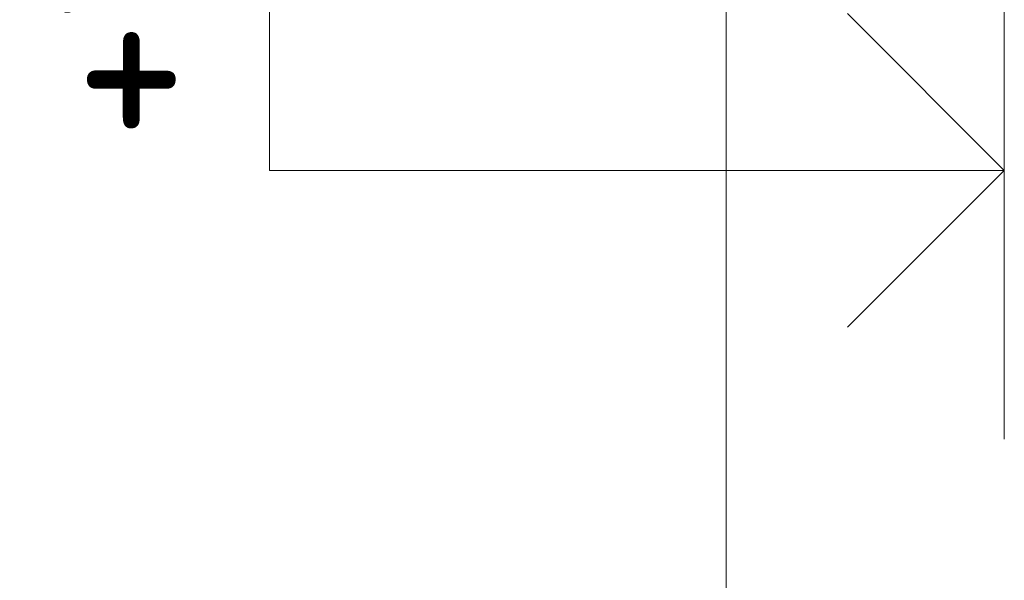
# Model space of a CAD drawing. Header units: millimetres. Extents: x -385852 to 693036, y -525006 to 444206.
# Tile 74 of 156: x 204171 to 204720, y 39286 to 39599. Entities that reach past the tile are written whole.
import ezdxf
from ezdxf.enums import TextEntityAlignment as Align

# ---------------------------------------------------------------- set-up
doc = ezdxf.new("R2010")
doc.units = ezdxf.units.MM
doc.layers.add('A99_N_kce-pohl', color=7, linetype='Continuous', lineweight=9)
doc.layers.add('A99_N_koty-50-vysk', color=160, linetype='Continuous', lineweight=9)
doc.styles.add('A99_kota', font='isocpeur.ttf', dxfattribs={"height": 2})

# ---------------------------------------------------------------- blocks, each defined once
blk = doc.blocks.new('*U124')
at = {"color": 0, "linetype": 'ByBlock', "lineweight": -2}
blk.add_line((-3, 0), (7, 0), dxfattribs=at)
for points in [[(0, 0), (0, 8.2), (0, 8.2), (9.7, 8.2)], [(-1.75, 1.75), (0, 0), (1.75, 1.75)]]:
    blk.add_lwpolyline(points, dxfattribs=at)
at = {"color": 0, "linetype": 'ByBlock', "lineweight": -2, "style": 'A99_kota'}
for tag, p in [('VYSKA', (9.2, 10.95)), ('POPIS', (9.2, 7.7))]:
    blk.add_attdef(tag, text='', height=2, dxfattribs=at).set_placement(p, align=Align.TOP_RIGHT)

msp = doc.modelspace()

# ---------------------------------------------------------------- linework, layer by layer
at = {"layer": 'A99_N_kce-pohl'}
msp.add_lwpolyline([(204564.8293, 51380), (204564.8293, 39230)], dxfattribs=at)

# ---------------------------------------------------------------- block references
at = {"layer": 'A99_N_koty-50-vysk', "lineweight": 5, "xscale": 50, "yscale": 50, "zscale": 50, "rotation": 90.00000000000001}
msp.add_blockref('*U124', (204720, 39515), dxfattribs=at).add_auto_attribs({'VYSKA': '+14,245'})

doc.saveas('drawing.dxf')
